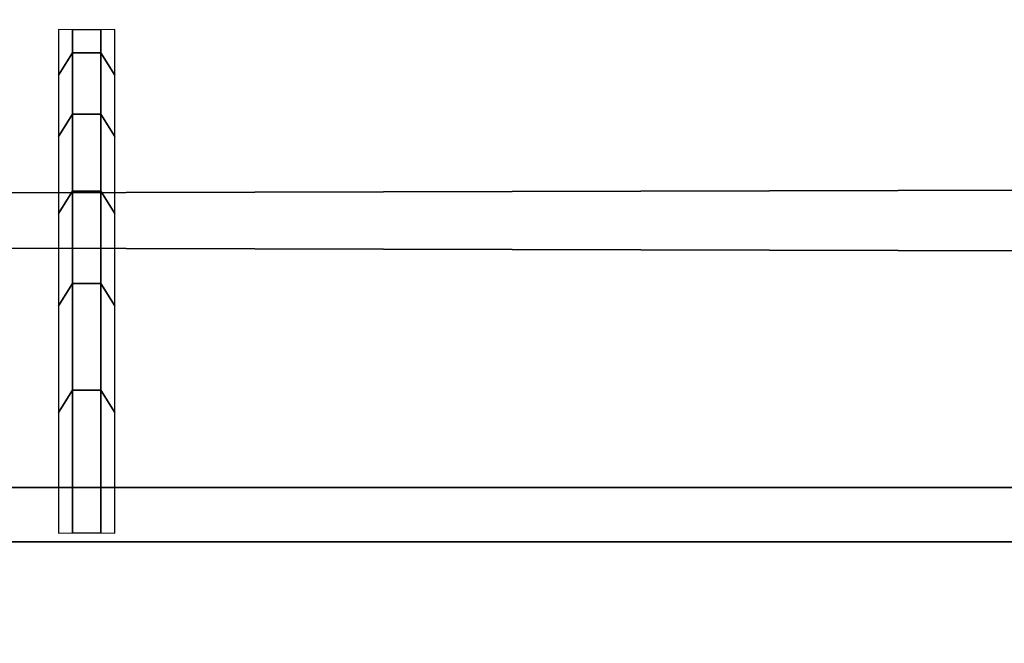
# Model space of a CAD drawing. Header units: inches. Extents: x 0 to 46, y -28.1 to 0.1.
# Tile 84 of 122: x 23.213 to 23.396, y -0.166 to -0.051. Entities that reach past the tile are written whole.
import ezdxf

# ---------------------------------------------------------------- set-up
doc = ezdxf.new("R2010")
doc.units = ezdxf.units.IN
doc.header["$LTSCALE"] = 0.03937
doc.header["$MEASUREMENT"] = 0
doc.layers.add('A-FURN-3-ST', color=151, linetype='Continuous')
doc.layers.add('A-FURN-3-STITCH', color=15, linetype='Continuous')

msp = doc.modelspace()

# ---------------------------------------------------------------- meshes
at = {"layer": 'A-FURN-3-ST'}
mesh = msp.add_polyface(dxfattribs=at)
corners = [(0.25, -1.1, 18), (45.75, -1.1, 18), (0.25, -0.81543, 17.96255), (45.75, -0.81543, 17.96255), (0.25, -0.55024, 17.85277), (45.75, -0.55024, 17.85277), (0.25, -0.32248, 17.67812), (45.75, -0.32248, 17.67812), (0.25, -0.14765, 17.45049), (45.75, -0.14765, 17.45049), (0.25, -0.03766, 17.18538), (45.75, -0.03766, 17.18538), (0.25, 0, 16.90085), (45.75, 0.00877, 5.50038), (0.25, 0.00877, 5.50038), (0.25, -0.02918, 5.30892), (45.75, -0.02918, 5.30892), (0.25, -0.13754, 5.14658), (45.75, -0.13754, 5.14658), (0.25, -0.2998, 5.0381), (45.75, -0.2998, 5.0381), (0.25, -0.49123, 5), (0.25, -27.51, 5), (0.125, -0.49123, 5.03349), (0.125, -27.51, 5.03349), (0.03349, -0.49123, 5.125), (0.03349, -0.14469, 5.35669), (0.125, -0.02472, 5.50036), (0.125, -0.06013, 5.32172), (0.125, -0.16123, 5.17026), (0.125, -0.31262, 5.06904), (0.03349, -0.125, 16.90075), (0.125, -0.03349, 16.90082), (0.125, -0.07001, 17.17669), (0.03349, -0.84777, 17.84181), (0.125, -1.1, 17.96651), (0.125, -0.8241, 17.9302), (0.03349, -0.41084, 17.58969), (0.125, -0.34616, 17.65442), (0.125, -0.17665, 17.43373), (0.03349, -0.25588, 17.38793), (0.03349, -0.15838, 17.15295), (0.125, -0.56698, 17.82376), (0.125, -26.91, 17.96651), (0.25, -26.91, 18)]
mesh.append_faces([[corners[k] for k in face] for face in [(0, 1, 2), (2, 3, 4), (4, 5, 6), (6, 7, 8), (8, 9, 10), (10, 11, 12), (12, 13, 14), (14, 13, 15), (15, 16, 17), (17, 18, 19), (19, 20, 21), (21, 22, 23), (23, 24, 25), (26, 27, 28), (28, 27, 14), (28, 14, 15), (28, 15, 29), (29, 15, 17), (29, 17, 30), (30, 17, 19), (30, 19, 23), (23, 19, 21), (23, 25, 30), (27, 31, 32), (27, 32, 14), (14, 32, 12), (31, 33, 32), (32, 33, 10), (32, 10, 12), (34, 35, 36), (37, 38, 39, 40), (40, 39, 33, 41), (35, 0, 36), (36, 0, 2), (36, 2, 42), (42, 2, 4), (42, 4, 38), (38, 4, 6), (38, 6, 39), (39, 6, 8), (39, 8, 33), (33, 8, 10), (35, 43, 0), (44, 1, 0)]])
mesh = msp.add_polyface(dxfattribs=at)
corners = [(45.875, -0.49123, 5.03349), (45.875, -27.51, 5.03349), (45.75, -0.49123, 5), (45.75, 0.00877, 5.50038), (45.875, -0.02472, 5.50036), (45.75, -0.02918, 5.30892), (45.875, -0.06013, 5.32172), (45.75, -0.13754, 5.14658), (45.875, -0.16123, 5.17026), (45.75, -0.2998, 5.0381), (45.875, -0.31262, 5.06904), (45.96651, -0.34766, 5.15357), (45.96651, -0.11623, 5.50029), (45.96651, -0.14469, 5.35669), (45.96651, -0.22596, 5.23494), (45.75, 0, 16.90085), (45.875, -0.03349, 16.90082), (45.75, -1.1, 18), (45.875, -1.1, 17.96651), (45.75, -0.81543, 17.96255), (45.875, -0.8241, 17.9302), (45.75, -0.55024, 17.85277), (45.875, -0.56698, 17.82376), (45.75, -0.32248, 17.67812), (45.875, -0.34616, 17.65442), (45.75, -0.14765, 17.45049), (45.875, -0.17665, 17.43373), (45.75, -0.03766, 17.18538), (45.875, -0.07001, 17.17669), (45.96651, -0.15838, 17.15295), (45.96651, -1.1, 17.875), (45.75, -26.91, 18), (45.875, -26.91, 17.96651), (0.25, -0.81543, 17.96255), (0.25, -0.55024, 17.85277), (0.25, -0.32248, 17.67812), (0.25, -0.14765, 17.45049), (0.25, -0.03766, 17.18538), (0.25, 0, 16.90085), (0.25, -0.02918, 5.30892), (0.25, -0.13754, 5.14658), (0.25, -0.2998, 5.0381), (0.25, -0.49123, 5), (45.75, -27.51, 5)]
mesh.append_faces([[corners[k] for k in face] for face in [(0, 1, 2), (3, 4, 5), (5, 4, 6), (5, 6, 7), (7, 6, 8), (7, 8, 9), (9, 8, 10), (9, 10, 2), (2, 10, 0), (0, 10, 11), (12, 6, 4), (8, 6, 13, 14), (3, 15, 4), (4, 15, 16), (4, 16, 12), (17, 18, 19), (19, 18, 20), (19, 20, 21), (21, 20, 22), (21, 22, 23), (23, 22, 24), (23, 24, 25), (25, 24, 26), (25, 26, 27), (27, 26, 28), (27, 28, 15), (15, 28, 16), (16, 28, 29), (18, 30, 20), (17, 31, 18), (18, 32, 30), (33, 17, 19), (34, 19, 21), (35, 21, 23), (36, 23, 25), (37, 25, 27), (38, 27, 15), (15, 3, 38), (39, 3, 5), (40, 5, 7), (41, 7, 9), (42, 9, 2), (2, 43, 42)]])
at = {"layer": 'A-FURN-3-STITCH'}
mesh = msp.add_polymesh((7, 4), dxfattribs=at)
for k, corner in enumerate([(23.23048, -0.05259, 17.23487), (23.22787, -0.05262, 17.23486), (23.22266, -0.05262, 17.23486), (23.22006, -0.05259, 17.23487), (23.23048, -0.06102, 17.27306), (23.22787, -0.05689, 17.27487), (23.22266, -0.05689, 17.27487), (23.22006, -0.06102, 17.27306), (23.23048, -0.07242, 17.31046), (23.22787, -0.06829, 17.31227), (23.22266, -0.06829, 17.31227), (23.22006, -0.07242, 17.31046), (23.23048, -0.08672, 17.34685), (23.22787, -0.08259, 17.34867), (23.22266, -0.08259, 17.34867), (23.22006, -0.08672, 17.34685), (23.23048, -0.10382, 17.38202), (23.22787, -0.09969, 17.38383), (23.22266, -0.09969, 17.38383), (23.22006, -0.10382, 17.38202), (23.23048, -0.12364, 17.41573), (23.22787, -0.11951, 17.41754), (23.22266, -0.11951, 17.41754), (23.22006, -0.12364, 17.41573), (23.23048, -0.14603, 17.44778), (23.22787, -0.14598, 17.4478), (23.22266, -0.14598, 17.4478), (23.22006, -0.14603, 17.44778)]):
    mesh.set_mesh_vertex(divmod(k, 4), corner)

doc.saveas('drawing.dxf')
